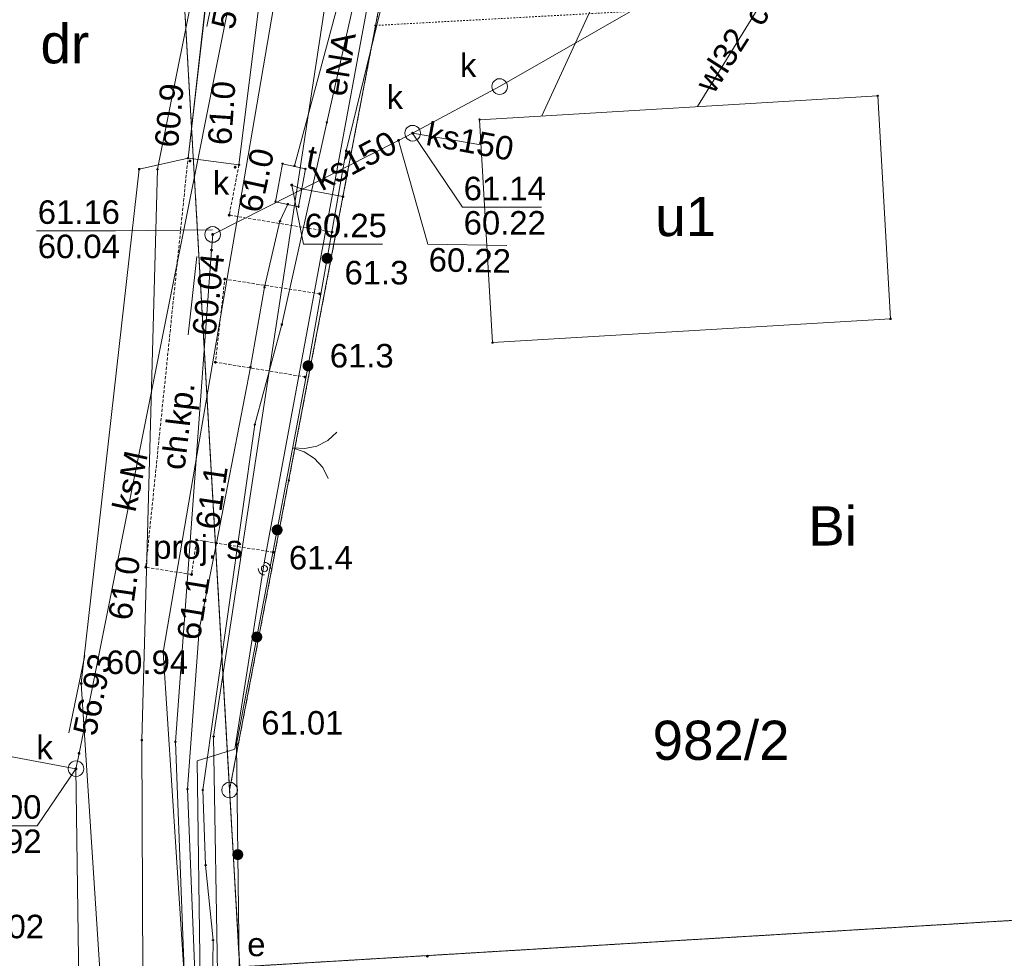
# Paper-space layout 'A-01 PLAN SYTUACYJNY' of a CAD drawing. Header units: millimetres. Extents: x 0 to 900, y 0 to 750.
# Tile 76 of 105: x 725 to 787, y 442 to 502. Entities that reach past the tile are written whole.
import ezdxf
from ezdxf.xclip import XClip

# ---------------------------------------------------------------- set-up
doc = ezdxf.new("R2010")
doc.units = ezdxf.units.MM
doc.header["$MEASUREMENT"] = 0
doc.header["$XCLIPFRAME"] = 0
for name, pattern in [('PRZER1-1', [1, 0.5, -0.5]), ('PRZER2-1', [1.5, 1, -0.5]), ('PRZER3-1', [4000, 3000, -1000]), ('PRZER4-1', [5000, 4000, -1000])]:
    doc.linetypes.add(name, pattern=pattern)
doc.layers.add('A_mapa_Nr_pióra__2', color=8, linetype='Continuous', lineweight=13)
doc.layers.add('A_podrys', color=7, linetype='Continuous')
doc.styles.add('STYL_AUTOMATYCZNY_1', font='arial.ttf')

# ---------------------------------------------------------------- blocks, each defined once
blk = doc.blocks.new('Rysunek_3_3', base_point=(-1239.757, 488.381))
at = {"layer": 'A_mapa_Nr_pióra__2', "linetype": 'Continuous', "lineweight": 13}
for points in [[(748.692, 493.943), (748.695, 493.92), (748.704, 493.898), (748.718, 493.88), (748.737, 493.865), (748.758, 493.856), (748.782, 493.853), (748.805, 493.856), (748.827, 493.865), (748.845, 493.88), (748.86, 493.898), (748.869, 493.92), (748.872, 493.943), (748.869, 493.967), (748.86, 493.988), (748.845, 494.007), (748.827, 494.021), (748.805, 494.03), (748.782, 494.033), (748.758, 494.03), (748.737, 494.021), (748.718, 494.007), (748.704, 493.988), (748.695, 493.967)], [(749.592, 494.403), (749.595, 494.38), (749.604, 494.358), (749.618, 494.34), (749.637, 494.325), (749.658, 494.316), (749.682, 494.313), (749.705, 494.316), (749.727, 494.325), (749.745, 494.34), (749.76, 494.358), (749.769, 494.38), (749.772, 494.403), (749.769, 494.427), (749.76, 494.448), (749.745, 494.467), (749.727, 494.481), (749.705, 494.49), (749.682, 494.493), (749.658, 494.49), (749.637, 494.481), (749.618, 494.467), (749.604, 494.448), (749.595, 494.427)], [(735.387, 492.635), (735.39, 492.612), (735.399, 492.59), (735.414, 492.572), (735.432, 492.558), (735.454, 492.549), (735.477, 492.545), (735.5, 492.549), (735.522, 492.558), (735.541, 492.572), (735.555, 492.59), (735.564, 492.612), (735.567, 492.635), (735.564, 492.659), (735.555, 492.68), (735.541, 492.699), (735.522, 492.713), (735.5, 492.722), (735.477, 492.725), (735.454, 492.722), (735.432, 492.713), (735.414, 492.699), (735.399, 492.68), (735.39, 492.659)], [(738.267, 492.235), (738.27, 492.212), (738.279, 492.19), (738.294, 492.172), (738.312, 492.158), (738.334, 492.149), (738.357, 492.145), (738.38, 492.149), (738.402, 492.158), (738.421, 492.172), (738.435, 492.19), (738.444, 492.212), (738.447, 492.235), (738.444, 492.259), (738.435, 492.28), (738.421, 492.299), (738.402, 492.313), (738.38, 492.322), (738.357, 492.325), (738.334, 492.322), (738.312, 492.313), (738.294, 492.299), (738.279, 492.28), (738.27, 492.259)], [(741.88, 491.097), (741.884, 491.074), (741.893, 491.052), (741.907, 491.034), (741.925, 491.019), (741.947, 491.01), (741.97, 491.007), (741.994, 491.01), (742.015, 491.019), (742.034, 491.034), (742.048, 491.052), (742.057, 491.074), (742.06, 491.097), (742.057, 491.121), (742.048, 491.142), (742.034, 491.161), (742.015, 491.175), (741.994, 491.184), (741.97, 491.187), (741.947, 491.184), (741.925, 491.175), (741.907, 491.161), (741.893, 491.142), (741.884, 491.121)], [(737.887, 489.175), (737.89, 489.152), (737.899, 489.13), (737.914, 489.112), (737.932, 489.098), (737.954, 489.089), (737.977, 489.085), (738, 489.089), (738.022, 489.098), (738.041, 489.112), (738.055, 489.13), (738.064, 489.152), (738.067, 489.175), (738.064, 489.199), (738.055, 489.22), (738.041, 489.239), (738.022, 489.253), (738, 489.262), (737.977, 489.265), (737.954, 489.262), (737.932, 489.253), (737.914, 489.239), (737.899, 489.22), (737.89, 489.199)], [(736.832, 487.943), (736.835, 487.92), (736.844, 487.898), (736.859, 487.879), (736.877, 487.865), (736.899, 487.856), (736.922, 487.853), (736.946, 487.856), (736.967, 487.865), (736.986, 487.879), (737, 487.898), (737.009, 487.92), (737.012, 487.943), (737.009, 487.966), (737, 487.988), (736.986, 488.007), (736.967, 488.021), (736.946, 488.03), (736.922, 488.033), (736.899, 488.03), (736.877, 488.021), (736.859, 488.007), (736.844, 487.988), (736.835, 487.966)], [(744.447, 488.095), (744.45, 488.072), (744.459, 488.05), (744.474, 488.032), (744.492, 488.018), (744.514, 488.009), (744.537, 488.005), (744.56, 488.009), (744.582, 488.018), (744.601, 488.032), (744.615, 488.05), (744.624, 488.072), (744.627, 488.095), (744.624, 488.119), (744.615, 488.14), (744.601, 488.159), (744.582, 488.173), (744.56, 488.182), (744.537, 488.185), (744.514, 488.182), (744.492, 488.173), (744.474, 488.159), (744.459, 488.14), (744.45, 488.119)], [(736.759, 486.945), (736.762, 486.922), (736.771, 486.9), (736.785, 486.882), (736.804, 486.868), (736.826, 486.859), (736.849, 486.855), (736.872, 486.859), (736.894, 486.868), (736.913, 486.882), (736.927, 486.9), (736.936, 486.922), (736.939, 486.945), (736.936, 486.969), (736.927, 486.99), (736.913, 487.009), (736.894, 487.023), (736.872, 487.032), (736.849, 487.035), (736.826, 487.032), (736.804, 487.023), (736.785, 487.009), (736.771, 486.99), (736.762, 486.969)], [(744.569, 486.362), (744.573, 486.453), (744.553, 486.542), (744.511, 486.623), (744.45, 486.691), (744.373, 486.74), (744.286, 486.767), (744.194, 486.771), (744.105, 486.752), (744.024, 486.71), (743.957, 486.648), (743.907, 486.571), (743.88, 486.484), (743.876, 486.392), (743.895, 486.303), (743.938, 486.222), (743.999, 486.155), (744.076, 486.106), (744.163, 486.078), (744.255, 486.074), (744.344, 486.094), (744.425, 486.136), (744.492, 486.197), (744.542, 486.274)], [(744.569, 486.362), (744.573, 486.453), (744.553, 486.542), (744.511, 486.623), (744.45, 486.691), (744.373, 486.74), (744.286, 486.767), (744.194, 486.771), (744.105, 486.752), (744.024, 486.71), (743.957, 486.648), (743.907, 486.571), (743.88, 486.484), (743.876, 486.392), (743.895, 486.303), (743.938, 486.222), (743.999, 486.155), (744.076, 486.106), (744.163, 486.078), (744.255, 486.074), (744.344, 486.094), (744.425, 486.136), (744.492, 486.197), (744.542, 486.274)], [(737.607, 485.095), (737.61, 485.072), (737.619, 485.05), (737.634, 485.032), (737.652, 485.018), (737.674, 485.009), (737.697, 485.005), (737.72, 485.009), (737.742, 485.018), (737.761, 485.032), (737.775, 485.05), (737.784, 485.072), (737.787, 485.095), (737.784, 485.119), (737.775, 485.14), (737.761, 485.159), (737.742, 485.173), (737.72, 485.182), (737.697, 485.185), (737.674, 485.182), (737.652, 485.173), (737.634, 485.159), (737.619, 485.14), (737.61, 485.119)], [(743.667, 484.155), (743.67, 484.132), (743.679, 484.11), (743.694, 484.092), (743.712, 484.078), (743.734, 484.069), (743.757, 484.065), (743.78, 484.069), (743.802, 484.078), (743.821, 484.092), (743.835, 484.11), (743.844, 484.132), (743.847, 484.155), (743.844, 484.179), (743.835, 484.2), (743.821, 484.219), (743.802, 484.233), (743.78, 484.242), (743.757, 484.245), (743.734, 484.242), (743.712, 484.233), (743.694, 484.219), (743.679, 484.2), (743.67, 484.179)], [(737.007, 479.795), (737.01, 479.772), (737.019, 479.75), (737.034, 479.732), (737.052, 479.718), (737.074, 479.709), (737.097, 479.705), (737.12, 479.709), (737.142, 479.718), (737.161, 479.732), (737.175, 479.75), (737.184, 479.772), (737.187, 479.795), (737.184, 479.819), (737.175, 479.84), (737.161, 479.859), (737.142, 479.873), (737.12, 479.882), (737.097, 479.885), (737.074, 479.882), (737.052, 479.873), (737.034, 479.859), (737.019, 479.84), (737.01, 479.819)], [(743.353, 479.502), (743.357, 479.593), (743.337, 479.682), (743.295, 479.763), (743.234, 479.831), (743.157, 479.88), (743.07, 479.907), (742.978, 479.911), (742.889, 479.892), (742.808, 479.85), (742.741, 479.788), (742.691, 479.711), (742.664, 479.624), (742.66, 479.532), (742.679, 479.443), (742.722, 479.362), (742.783, 479.295), (742.86, 479.246), (742.947, 479.218), (743.039, 479.214), (743.128, 479.234), (743.209, 479.276), (743.276, 479.337), (743.325, 479.414)], [(742.727, 478.855), (742.73, 478.832), (742.739, 478.81), (742.754, 478.792), (742.772, 478.778), (742.794, 478.769), (742.817, 478.765), (742.84, 478.769), (742.862, 478.778), (742.881, 478.792), (742.895, 478.81), (742.904, 478.832), (742.907, 478.855), (742.904, 478.879), (742.895, 478.9), (742.881, 478.919), (742.862, 478.933), (742.84, 478.942), (742.817, 478.945), (742.794, 478.942), (742.772, 478.933), (742.754, 478.919), (742.739, 478.9), (742.73, 478.879)], [(741.38, 469.03), (741.385, 469.121), (741.367, 469.211), (741.325, 469.292), (741.265, 469.361), (741.188, 469.411), (741.101, 469.439), (741.01, 469.444), (740.921, 469.426), (740.839, 469.385), (740.771, 469.324), (740.721, 469.247), (740.692, 469.161), (740.687, 469.069), (740.706, 468.98), (740.747, 468.898), (740.808, 468.83), (740.884, 468.78), (740.971, 468.751), (741.062, 468.746), (741.152, 468.765), (741.233, 468.806), (741.301, 468.867), (741.351, 468.943)], [(735.807, 468.455), (735.81, 468.432), (735.819, 468.41), (735.834, 468.392), (735.852, 468.378), (735.874, 468.369), (735.897, 468.365), (735.92, 468.369), (735.942, 468.378), (735.961, 468.392), (735.975, 468.41), (735.984, 468.432), (735.987, 468.455), (735.984, 468.479), (735.975, 468.5), (735.961, 468.519), (735.942, 468.533), (735.92, 468.542), (735.897, 468.545), (735.874, 468.542), (735.852, 468.533), (735.834, 468.519), (735.819, 468.5), (735.81, 468.479)], [(740.707, 467.675), (740.71, 467.652), (740.719, 467.63), (740.734, 467.612), (740.752, 467.598), (740.774, 467.589), (740.797, 467.585), (740.82, 467.589), (740.842, 467.598), (740.861, 467.612), (740.875, 467.63), (740.884, 467.652), (740.887, 467.675), (740.884, 467.699), (740.875, 467.72), (740.861, 467.739), (740.842, 467.753), (740.82, 467.762), (740.797, 467.765), (740.774, 467.762), (740.752, 467.753), (740.734, 467.739), (740.719, 467.72), (740.71, 467.699)], [(732.567, 466.715), (732.57, 466.692), (732.579, 466.67), (732.594, 466.652), (732.612, 466.638), (732.634, 466.629), (732.657, 466.625), (732.68, 466.629), (732.702, 466.638), (732.721, 466.652), (732.735, 466.67), (732.744, 466.692), (732.747, 466.715), (732.744, 466.739), (732.735, 466.76), (732.721, 466.779), (732.702, 466.793), (732.68, 466.802), (732.657, 466.805), (732.634, 466.802), (732.612, 466.793), (732.594, 466.779), (732.579, 466.76), (732.57, 466.739)], [(735.487, 466.255), (735.49, 466.232), (735.499, 466.21), (735.514, 466.192), (735.532, 466.178), (735.554, 466.169), (735.577, 466.165), (735.6, 466.169), (735.622, 466.178), (735.641, 466.192), (735.655, 466.21), (735.664, 466.232), (735.667, 466.255), (735.664, 466.279), (735.655, 466.3), (735.641, 466.319), (735.622, 466.333), (735.6, 466.342), (735.577, 466.345), (735.554, 466.342), (735.532, 466.333), (735.514, 466.319), (735.499, 466.3), (735.49, 466.279)], [(740.084, 462.202), (740.09, 462.293), (740.071, 462.382), (740.03, 462.464), (739.969, 462.532), (739.893, 462.582), (739.806, 462.611), (739.715, 462.616), (739.625, 462.597), (739.544, 462.556), (739.475, 462.495), (739.425, 462.419), (739.397, 462.332), (739.392, 462.241), (739.41, 462.151), (739.451, 462.07), (739.512, 462.002), (739.589, 461.952), (739.675, 461.923), (739.767, 461.918), (739.856, 461.936), (739.938, 461.978), (740.006, 462.038), (740.056, 462.115)], [(740.084, 462.202), (740.09, 462.293), (740.071, 462.382), (740.03, 462.464), (739.969, 462.532), (739.893, 462.582), (739.806, 462.611), (739.715, 462.616), (739.625, 462.597), (739.544, 462.556), (739.475, 462.495), (739.425, 462.419), (739.397, 462.332), (739.392, 462.241), (739.41, 462.151), (739.451, 462.07), (739.512, 462.002), (739.589, 461.952), (739.675, 461.923), (739.767, 461.918), (739.856, 461.936), (739.938, 461.978), (740.006, 462.038), (740.056, 462.115)], [(728.443, 459.301), (728.446, 459.278), (728.455, 459.256), (728.469, 459.237), (728.488, 459.223), (728.509, 459.214), (728.533, 459.211), (728.556, 459.214), (728.578, 459.223), (728.596, 459.237), (728.611, 459.256), (728.62, 459.278), (728.623, 459.301), (728.62, 459.324), (728.611, 459.346), (728.596, 459.365), (728.578, 459.379), (728.556, 459.388), (728.533, 459.391), (728.509, 459.388), (728.488, 459.379), (728.469, 459.365), (728.455, 459.346), (728.446, 459.324)], [(728.306, 454.843), (728.309, 454.82), (728.318, 454.798), (728.332, 454.779), (728.351, 454.765), (728.373, 454.756), (728.396, 454.753), (728.419, 454.756), (728.441, 454.765), (728.46, 454.779), (728.474, 454.798), (728.483, 454.82), (728.486, 454.843), (728.483, 454.866), (728.474, 454.888), (728.46, 454.907), (728.441, 454.921), (728.419, 454.93), (728.396, 454.933), (728.373, 454.93), (728.351, 454.921), (728.332, 454.907), (728.318, 454.888), (728.309, 454.866)], [(738.355, 455.438), (738.358, 455.415), (738.367, 455.393), (738.381, 455.375), (738.4, 455.36), (738.422, 455.351), (738.445, 455.348), (738.468, 455.351), (738.49, 455.36), (738.509, 455.375), (738.523, 455.393), (738.532, 455.415), (738.535, 455.438), (738.532, 455.462), (738.523, 455.483), (738.509, 455.502), (738.49, 455.516), (738.468, 455.525), (738.445, 455.528), (738.422, 455.525), (738.4, 455.516), (738.381, 455.502), (738.367, 455.483), (738.358, 455.462)], [(728.11, 453.862), (728.113, 453.839), (728.122, 453.817), (728.136, 453.799), (728.155, 453.784), (728.177, 453.775), (728.2, 453.772), (728.223, 453.775), (728.245, 453.784), (728.264, 453.799), (728.278, 453.817), (728.287, 453.839), (728.29, 453.862), (728.287, 453.886), (728.278, 453.907), (728.264, 453.926), (728.245, 453.94), (728.223, 453.949), (728.2, 453.952), (728.177, 453.949), (728.155, 453.94), (728.136, 453.926), (728.122, 453.907), (728.113, 453.886)], [(738.876, 448.389), (738.863, 448.479), (738.827, 448.563), (738.771, 448.635), (738.697, 448.69), (738.613, 448.724), (738.522, 448.734), (738.432, 448.722), (738.348, 448.686), (738.276, 448.629), (738.221, 448.556), (738.187, 448.471), (738.176, 448.381), (738.189, 448.29), (738.225, 448.206), (738.281, 448.134), (738.354, 448.079), (738.439, 448.045), (738.53, 448.035), (738.62, 448.048), (738.704, 448.083), (738.776, 448.14), (738.831, 448.213), (738.865, 448.298)], [(738.876, 448.389), (738.863, 448.479), (738.827, 448.563), (738.771, 448.635), (738.697, 448.69), (738.613, 448.724), (738.522, 448.734), (738.432, 448.722), (738.348, 448.686), (738.276, 448.629), (738.221, 448.556), (738.187, 448.471), (738.176, 448.381), (738.189, 448.29), (738.225, 448.206), (738.281, 448.134), (738.354, 448.079), (738.439, 448.045), (738.53, 448.035), (738.62, 448.048), (738.704, 448.083), (738.776, 448.14), (738.831, 448.213), (738.865, 448.298)], [(750.534, 441.908), (750.537, 441.884), (750.546, 441.863), (750.56, 441.844), (750.579, 441.83), (750.601, 441.821), (750.624, 441.818), (750.647, 441.821), (750.669, 441.83), (750.688, 441.844), (750.702, 441.863), (750.711, 441.884), (750.714, 441.908), (750.711, 441.931), (750.702, 441.953), (750.688, 441.971), (750.669, 441.985), (750.647, 441.994), (750.624, 441.998), (750.601, 441.994), (750.579, 441.985), (750.56, 441.971), (750.546, 441.953), (750.537, 441.931)]]:
    blk.add_hatch(color=8, dxfattribs=at).paths.add_polyline_path(points)
at = {"layer": 'A_mapa_Nr_pióra__2', "color": 8, "linetype": 'Continuous', "lineweight": 13, "ltscale": 0.2, "flags": 128}
for points in [[(753.237, 157.472), (750.977, 201.289), (746.393, 282.687), (746.623, 304.479), (743.83, 329.546), (744.723, 338.325), (743.23, 343.025), (740.988, 372.345), (736.372, 438.893), (737.245, 439.584), (736.984, 455.923), (745.161, 509.623), (752.218, 556.483), (753.758, 563.423), (756.964, 588.774)], [(734.411, 157.472), (730.017, 232.355), (717.884, 453.783), (711.659, 564.161), (711.118, 573.521), (731.438, 566.702), (738.004, 452.504), (738.645, 441.224), (743.149, 360.965), (745.358, 321.668), (747.553, 282.827), (752.157, 201.389), (754.636, 157.472)], [(735.348, 492.807), (738.237, 517.795)], [(700.019, 566.221), (726.318, 561.722), (724.16, 535.102), (723.4, 530.542), (744.88, 526.303), (733.764, 461.303), (740.398, 359.23)], [(728.2, 453.862), (728.397, 454.835), (738.937, 507.515), (739.134, 508.506), (739.337, 509.495), (748.981, 558.22)], [(746.378, 556.523), (733.402, 492.103), (732.404, 455.683), (732.566, 415.744), (736.188, 377.905), (738.731, 325.606), (742.574, 250.267), (745.197, 199.468), (746.958, 157.472)], [(828.757, 553.295), (814.037, 552.295), (790.977, 550.115), (774.917, 550.075), (765.197, 550.475), (759.557, 549.495), (754.677, 546.475), (750.957, 542.055), (749.077, 538.155), (748.217, 533.555), (746.337, 518.515), (746.097, 511.815), (744.957, 502.755), (742.137, 492.315)], [(751.121, 521.704), (749.493, 521.71), (749.418, 521.317), (747.961, 517.421), (747.95, 510.969), (747.472, 509.534), (744.205, 495.092), (741.336, 482.203), (739.606, 475.814), (736.301, 452.507), (736.473, 447.71), (736.945, 442.93), (736.909, 440.025), (739.026, 440.143)], [(777.759, 511.855), (777.853, 510.342), (755.233, 497.378), (749.682, 494.403)], [(757.935, 495.503), (765.434, 511.829)], [(767.859, 496.096), (777.554, 511.843)], [(777.554, 511.843), (767.859, 496.096)], [(777.554, 511.843), (767.859, 496.096)], [(749.852, 511.328), (745.44, 493.283), (743.008, 479.563)], [(736.558, 501.207), (737.547, 506.149)], [(736.922, 487.943), (748.777, 493.935), (749.682, 494.403)], [(748.777, 493.935), (750.65, 487.331), (755.689, 487.238)], [(749.682, 494.403), (754.036, 493.666)], [(749.682, 494.403), (752.861, 489.677), (757.901, 489.677)], [(741.97, 491.097), (742.597, 490.855), (745.237, 490.355)], [(741.97, 491.097), (742.718, 487.316), (747.758, 487.316)], [(741.717, 489.875), (741.217, 488.795), (740.237, 484.575), (739.337, 479.475), (737.157, 468.255), (736.057, 462.715), (735.317, 452.575), (735.917, 437.655), (736.437, 426.975), (736.817, 418.355), (739.057, 379.055), (739.377, 353.135), (741.097, 329.135), (741.517, 322.735), (741.71, 322.109), (741.717, 321.435), (744.097, 280.615), (744.317, 276.635), (746.337, 242.595), (749.057, 233.455), (749.417, 227.695), (751.977, 201.175)], [(736.907, 488.234), (730.723, 488.172), (725.683, 488.172)], [(736.922, 487.943), (736.857, 486.935), (734.544, 455.583), (736.066, 415.764), (738.008, 377.725), (738.057, 376.735), (740.237, 328.595), (740.291, 327.606), (740.357, 326.615), (744.697, 251.375), (744.754, 250.367), (744.817, 249.375), (748.037, 199.609)], [(735.361, 481.533), (735.908, 486.544)], [(736.945, 442.93), (736.473, 447.71), (736.301, 452.507), (739.606, 475.814), (741.336, 482.203)], [(741.036, 469.095), (743.008, 479.563)], [(744.853, 475.322), (744.27, 474.8), (743.571, 474.446), (742.804, 474.286), (742.022, 474.329)], [(742.022, 474.329), (742.766, 474.085), (743.422, 473.656), (743.944, 473.073), (744.298, 472.374)], [(639.612, 471.346), (640.597, 471.135), (683.417, 462.275), (684.397, 462.075), (728.2, 453.862)], [(741.036, 469.095), (738.445, 455.438), (738.607, 441.331), (739.188, 428.276)], [(740.228, 467.025), (740.331, 467.011), (740.428, 466.972), (740.51, 466.908), (740.574, 466.825), (740.614, 466.729), (740.628, 466.625)], [(740.228, 466.225), (740.124, 466.239), (740.028, 466.279), (739.945, 466.342), (739.881, 466.425), (739.841, 466.522), (739.828, 466.625)], [(727.738, 456.156), (728.767, 461.09)], [(717.206, 361.295), (717.357, 362.275), (728.317, 432.255), (728.464, 433.244), (728.457, 434.235), (728.2, 453.862)], [(728.2, 453.862), (725.713, 450.225), (720.673, 450.225)]]:
    blk.add_lwpolyline(points, dxfattribs=at)
at = {"layer": 'A_mapa_Nr_pióra__2', "color": 8, "linetype": 'PRZER1-1', "lineweight": 13, "ltscale": 0.2, "flags": 128}
blk.add_lwpolyline([(734.411, 157.472), (730.017, 232.355), (717.884, 453.783), (711.659, 564.161), (711.118, 573.521), (731.438, 566.702), (738.004, 452.504), (740.844, 402.035), (743.149, 360.965), (746.351, 304.092), (747.553, 282.827), (752.157, 201.389), (754.636, 157.472)], dxfattribs=at)
at = {"layer": 'A_mapa_Nr_pióra__2', "color": 8, "linetype": 'PRZER4-1', "lineweight": 13, "ltscale": 0.2, "flags": 128}
blk.add_lwpolyline([(713.877, 572.075), (714.173, 571.655), (714.364, 571.384), (712.676, 558.57), (722.986, 557.006), (719.262, 530.875), (723.678, 528.647), (748.777, 523.603), (749.996, 519.75), (740.218, 466.988), (740.09, 466.198), (738.328, 455.101), (735.925, 454.357), (736.138, 440.097), (738.667, 435.357), (738.911, 430.68), (739.488, 418.809), (740.756, 398.467), (740.82, 396.732), (721.752, 395.825), (721.517, 403.797), (721.413, 404.364), (721.179, 403.784), (721.402, 395.386), (721.231, 395.053), (721.714, 387.938), (724.176, 345.475), (725.564, 323.756), (725.595, 323.135), (725.626, 322.73), (729.56, 253.882), (729.622, 253.266), (729.618, 252.855), (733.552, 184.005), (733.595, 183.449), (733.611, 182.981), (735.08, 157.472)], dxfattribs=at)
at = {"layer": 'A_mapa_Nr_pióra__2', "color": 8, "linetype": 'PRZER1-1', "lineweight": 13, "ltscale": 0.2, "flags": 128}
for points in [[(738.004, 452.504), (741.778, 472.259), (747.32, 501.276), (747.55, 502.477), (749.981, 515.203), (756.76, 531.283), (769.679, 543.044), (786.298, 548.324), (731.438, 566.702)], [(849.497, 447.715), (856.797, 448.135), (853.017, 526.255), (845.057, 528.775), (792.277, 545.455), (786.298, 548.324), (769.679, 543.044), (756.76, 531.283), (749.981, 515.203), (747.55, 502.477), (747.32, 501.276), (794.54, 503.876), (796.086, 475.485), (797.757, 444.775)], [(741.778, 472.259), (738.004, 452.504), (738.645, 441.224), (797.757, 444.775), (796.086, 475.485), (794.54, 503.876), (747.32, 501.276)], [(802.068, 364.167), (797.757, 444.775), (738.645, 441.224), (738.004, 452.504), (740.844, 402.035), (743.149, 360.965)]]:
    blk.add_lwpolyline(points, close=True, dxfattribs=at)
at = {"layer": 'A_mapa_Nr_pióra__2', "color": 8, "linetype": 'Continuous', "lineweight": 13, "ltscale": 0.2, "flags": 128}
for points in [[(731.438, 566.702), (786.298, 548.324), (769.679, 543.044), (756.76, 531.283), (749.981, 515.203), (738.004, 452.504)], [(797.757, 444.775), (738.645, 441.224), (738.004, 452.504), (749.981, 515.203), (756.76, 531.283), (769.679, 543.044), (786.298, 548.324), (792.277, 545.455)], [(747.275, 501.26), (747.275, 501.292), (747.304, 501.321), (747.336, 501.321), (747.365, 501.292), (747.365, 501.26), (747.336, 501.231), (747.304, 501.231)], [(755.233, 497.878), (755.362, 497.861), (755.483, 497.811), (755.586, 497.732), (755.666, 497.628), (755.716, 497.508), (755.733, 497.378), (755.716, 497.249), (755.666, 497.128), (755.586, 497.025), (755.483, 496.945), (755.362, 496.895), (755.233, 496.878), (755.103, 496.895), (754.983, 496.945), (754.879, 497.025), (754.8, 497.128), (754.75, 497.249), (754.733, 497.378), (754.75, 497.508), (754.8, 497.628), (754.879, 497.732), (754.983, 497.811), (755.103, 497.861)], [(754.782, 481.044), (753.942, 495.264), (779.361, 496.785), (780.182, 482.565)], [(779.316, 496.769), (779.316, 496.8), (779.345, 496.83), (779.377, 496.83), (779.406, 496.8), (779.406, 496.769), (779.377, 496.74), (779.345, 496.74)], [(744.16, 495.076), (744.16, 495.108), (744.189, 495.137), (744.221, 495.137), (744.25, 495.108), (744.25, 495.076), (744.221, 495.047), (744.189, 495.047)], [(753.897, 495.248), (753.897, 495.279), (753.926, 495.309), (753.958, 495.309), (753.987, 495.279), (753.987, 495.248), (753.958, 495.219), (753.926, 495.219)], [(749.682, 494.903), (749.811, 494.886), (749.932, 494.836), (750.035, 494.757), (750.115, 494.653), (750.165, 494.533), (750.182, 494.403), (750.165, 494.274), (750.115, 494.153), (750.035, 494.05), (749.932, 493.97), (749.811, 493.92), (749.682, 493.903), (749.552, 493.92), (749.432, 493.97), (749.328, 494.05), (749.249, 494.153), (749.199, 494.274), (749.182, 494.403), (749.199, 494.533), (749.249, 494.653), (749.328, 494.757), (749.432, 494.836), (749.552, 494.886)], [(748.732, 493.92), (748.732, 493.951), (748.761, 493.98), (748.793, 493.98), (748.822, 493.951), (748.822, 493.92), (748.793, 493.89), (748.761, 493.89)], [(745.395, 493.267), (745.395, 493.299), (745.425, 493.328), (745.456, 493.328), (745.485, 493.299), (745.485, 493.267), (745.456, 493.238), (745.425, 493.238)], [(735.303, 492.791), (735.303, 492.823), (735.333, 492.852), (735.364, 492.852), (735.393, 492.823), (735.393, 492.791), (735.364, 492.762), (735.333, 492.762)], [(732.19, 492.088), (732.19, 492.12), (732.219, 492.149), (732.25, 492.149), (732.28, 492.12), (732.28, 492.088), (732.25, 492.059), (732.219, 492.059)], [(733.357, 492.087), (733.357, 492.119), (733.386, 492.148), (733.418, 492.148), (733.447, 492.119), (733.447, 492.087), (733.418, 492.058), (733.386, 492.058)], [(738.557, 492.372), (738.557, 492.403), (738.586, 492.433), (738.618, 492.433), (738.647, 492.403), (738.647, 492.372), (738.618, 492.343), (738.586, 492.343)], [(740.937, 490.035), (742.397, 489.715), (742.837, 492.135), (741.377, 492.455)], [(741.332, 492.44), (741.332, 492.471), (741.361, 492.5), (741.393, 492.5), (741.422, 492.471), (741.422, 492.44), (741.393, 492.41), (741.361, 492.41)], [(742.092, 492.3), (742.092, 492.331), (742.121, 492.36), (742.153, 492.36), (742.182, 492.331), (742.182, 492.3), (742.153, 492.27), (742.121, 492.27)], [(742.792, 492.12), (742.792, 492.151), (742.821, 492.18), (742.853, 492.18), (742.882, 492.151), (742.882, 492.12), (742.853, 492.09), (742.821, 492.09)], [(742.552, 490.84), (742.552, 490.871), (742.581, 490.9), (742.613, 490.9), (742.642, 490.871), (742.642, 490.84), (742.613, 490.81), (742.581, 490.81)], [(745.192, 490.34), (745.192, 490.371), (745.221, 490.4), (745.253, 490.4), (745.282, 490.371), (745.282, 490.34), (745.253, 490.31), (745.221, 490.31)], [(740.892, 490.02), (740.892, 490.051), (740.921, 490.08), (740.953, 490.08), (740.982, 490.051), (740.982, 490.02), (740.953, 489.99), (740.921, 489.99)], [(741.672, 489.86), (741.672, 489.891), (741.701, 489.92), (741.733, 489.92), (741.762, 489.891), (741.762, 489.86), (741.733, 489.83), (741.701, 489.83)], [(742.352, 489.7), (742.352, 489.731), (742.381, 489.76), (742.413, 489.76), (742.442, 489.731), (742.442, 489.7), (742.413, 489.67), (742.381, 489.67)], [(736.922, 488.443), (737.052, 488.426), (737.172, 488.376), (737.276, 488.297), (737.355, 488.193), (737.405, 488.072), (737.422, 487.943), (737.405, 487.814), (737.355, 487.693), (737.276, 487.589), (737.172, 487.51), (737.052, 487.46), (736.922, 487.443), (736.793, 487.46), (736.672, 487.51), (736.569, 487.589), (736.489, 487.693), (736.439, 487.814), (736.422, 487.943), (736.439, 488.072), (736.489, 488.193), (736.569, 488.297), (736.672, 488.376), (736.793, 488.426)], [(741.172, 488.78), (741.172, 488.811), (741.201, 488.84), (741.233, 488.84), (741.262, 488.811), (741.262, 488.78), (741.233, 488.75), (741.201, 488.75)], [(736.812, 486.92), (736.812, 486.951), (736.841, 486.98), (736.873, 486.98), (736.902, 486.951), (736.902, 486.92), (736.873, 486.89), (736.841, 486.89)], [(740.192, 484.56), (740.192, 484.591), (740.221, 484.62), (740.253, 484.62), (740.282, 484.591), (740.282, 484.56), (740.253, 484.53), (740.221, 484.53)], [(780.137, 482.549), (780.137, 482.581), (780.166, 482.61), (780.198, 482.61), (780.227, 482.581), (780.227, 482.549), (780.198, 482.52), (780.166, 482.52)], [(741.291, 482.187), (741.291, 482.219), (741.32, 482.248), (741.351, 482.248), (741.381, 482.219), (741.381, 482.187), (741.351, 482.158), (741.32, 482.158)], [(754.737, 481.028), (754.737, 481.06), (754.766, 481.089), (754.798, 481.089), (754.827, 481.06), (754.827, 481.028), (754.798, 480.999), (754.766, 480.999)], [(739.292, 479.46), (739.292, 479.491), (739.321, 479.52), (739.353, 479.52), (739.382, 479.491), (739.382, 479.46), (739.353, 479.43), (739.321, 479.43)], [(742.963, 479.547), (742.963, 479.579), (742.993, 479.608), (743.024, 479.608), (743.053, 479.579), (743.053, 479.547), (743.024, 479.518), (742.993, 479.518)], [(739.561, 475.799), (739.561, 475.83), (739.59, 475.859), (739.622, 475.859), (739.651, 475.83), (739.651, 475.799), (739.622, 475.769), (739.59, 475.769)], [(741.733, 472.243), (741.733, 472.275), (741.762, 472.304), (741.794, 472.304), (741.823, 472.275), (741.823, 472.243), (741.794, 472.214), (741.762, 472.214)], [(740.991, 469.079), (740.991, 469.111), (741.02, 469.14), (741.052, 469.14), (741.081, 469.111), (741.081, 469.079), (741.052, 469.05), (741.02, 469.05)], [(737.112, 468.24), (737.112, 468.271), (737.141, 468.3), (737.173, 468.3), (737.202, 468.271), (737.202, 468.24), (737.173, 468.21), (737.141, 468.21)], [(740.028, 466.625), (740.037, 466.563), (740.066, 466.508), (740.11, 466.463), (740.166, 466.435), (740.228, 466.425), (740.289, 466.435), (740.345, 466.463), (740.389, 466.508), (740.418, 466.563), (740.428, 466.625), (740.418, 466.687), (740.389, 466.743), (740.345, 466.787), (740.289, 466.815), (740.228, 466.825), (740.166, 466.815), (740.11, 466.787), (740.066, 466.743), (740.037, 466.687)], [(736.012, 462.7), (736.012, 462.731), (736.041, 462.76), (736.073, 462.76), (736.102, 462.731), (736.102, 462.7), (736.073, 462.67), (736.041, 462.67)], [(733.719, 461.287), (733.719, 461.319), (733.748, 461.348), (733.78, 461.348), (733.809, 461.319), (733.809, 461.287), (733.78, 461.258), (733.748, 461.258)], [(728.488, 459.285), (728.488, 459.317), (728.517, 459.346), (728.549, 459.346), (728.578, 459.317), (728.578, 459.285), (728.549, 459.256), (728.517, 459.256)], [(732.359, 455.667), (732.359, 455.699), (732.388, 455.728), (732.42, 455.728), (732.449, 455.699), (732.449, 455.667), (732.42, 455.638), (732.388, 455.638)], [(734.499, 455.567), (734.499, 455.599), (734.528, 455.628), (734.56, 455.628), (734.589, 455.599), (734.589, 455.567), (734.56, 455.538), (734.528, 455.538)], [(736.939, 455.908), (736.939, 455.939), (736.968, 455.968), (737, 455.968), (737.029, 455.939), (737.029, 455.908), (737, 455.878), (736.968, 455.878)], [(738.4, 455.422), (738.4, 455.454), (738.429, 455.483), (738.461, 455.483), (738.49, 455.454), (738.49, 455.422), (738.461, 455.393), (738.429, 455.393)], [(728.2, 454.362), (728.329, 454.345), (728.45, 454.295), (728.553, 454.216), (728.633, 454.112), (728.683, 453.992), (728.7, 453.862), (728.683, 453.733), (728.633, 453.612), (728.553, 453.509), (728.45, 453.429), (728.329, 453.379), (728.2, 453.362), (728.07, 453.379), (727.95, 453.429), (727.846, 453.509), (727.767, 453.612), (727.717, 453.733), (727.7, 453.862), (727.717, 453.992), (727.767, 454.112), (727.846, 454.216), (727.95, 454.295), (728.07, 454.345)], [(728.352, 454.82), (728.352, 454.851), (728.381, 454.88), (728.413, 454.88), (728.442, 454.851), (728.442, 454.82), (728.413, 454.79), (728.381, 454.79)], [(735.272, 452.56), (735.272, 452.591), (735.301, 452.62), (735.333, 452.62), (735.362, 452.591), (735.362, 452.56), (735.333, 452.53), (735.301, 452.53)], [(736.256, 452.491), (736.256, 452.523), (736.285, 452.552), (736.317, 452.552), (736.346, 452.523), (736.346, 452.491), (736.317, 452.462), (736.285, 452.462)], [(738.004, 453.004), (738.159, 452.979), (738.298, 452.908), (738.409, 452.797), (738.48, 452.658), (738.504, 452.504), (738.48, 452.349), (738.409, 452.21), (738.298, 452.099), (738.159, 452.028), (738.004, 452.004), (737.85, 452.028), (737.71, 452.099), (737.6, 452.21), (737.529, 452.349), (737.504, 452.504), (737.529, 452.658), (737.6, 452.797), (737.71, 452.908), (737.85, 452.979)], [(736.428, 447.694), (736.428, 447.726), (736.458, 447.755), (736.489, 447.755), (736.518, 447.726), (736.518, 447.694), (736.489, 447.665), (736.458, 447.665)], [(743.149, 360.965), (738.645, 441.224), (797.757, 444.775), (802.068, 364.167)], [(736.9, 442.914), (736.9, 442.946), (736.929, 442.975), (736.961, 442.975), (736.99, 442.946), (736.99, 442.914), (736.961, 442.885), (736.929, 442.885)]]:
    blk.add_lwpolyline(points, close=True, dxfattribs=at)
at = {"layer": 'A_mapa_Nr_pióra__2', "color": 8, "linetype": 'PRZER3-1', "lineweight": 13, "ltscale": 0.2, "flags": 128}
blk.add_lwpolyline([(749.852, 511.328), (741.019, 511.87), (738.602, 492.388), (735.348, 492.807), (738.166, 517.764), (751.494, 519.04)], close=True, dxfattribs=at)
blk.add_lwpolyline([(699.377, 452.433), (710.045, 451.577), (715.121, 449.083), (718.085, 445.988), (719.341, 442.444), (723.497, 395.172), (723.195, 389.616), (721.057, 385.394), (717.403, 381.459), (711.762, 379.282), (695.955, 378.131), (688.793, 343.191), (707.541, 339.986), (727.563, 336.479), (736.614, 334.752), (728.533, 459.301), (732.235, 492.104), (735.348, 492.807), (738.166, 517.764)], dxfattribs=at)
at = {"layer": 'A_mapa_Nr_pióra__2', "color": 8, "linetype": 'PRZER2-1', "lineweight": 13, "ltscale": 0.2, "flags": 128}
for points in [[(740.797, 467.675), (735.897, 468.455), (735.577, 466.255), (732.657, 466.715), (735.348, 492.807)], [(738.602, 492.388), (737.977, 489.175), (744.537, 488.095)], [(743.757, 484.155), (737.697, 485.095), (737.097, 479.795), (742.817, 478.855)]]:
    blk.add_lwpolyline(points, dxfattribs=at)
at = {"layer": 'A_mapa_Nr_pióra__2', "color": 8, "linetype": 'Continuous', "lineweight": 13, "char_height": 1.5, "attachment_point": 7, "style": 'STYL_AUTOMATYCZNY_1'}
for s, insert, rotation in [('\\A1;{\\pql;\\fArial|b0|i0|c238|p0;\\W1.000000;56.69}', (738.303, 500.947), 78.68588), ('\\A1;{\\pql;\\fArial|b0|i0|c238|p0;\\W1.000000;cn}', (771.973, 501.117), 57.32943), ('\\A1;{\\pql;\\fArial|b0|i0|c238|p0;\\W1.000000;wl32}', (768.905, 496.826), 57.32943), ('\\A1;{\\pql;\\fArial|b0|i0|c238|p0;\\W1.000000;eNA}', (745.439, 496.688), 80.87548), ('\\A1;{\\pql;\\fArial|b0|i0|c238|p0;\\W1.000000;60.9}', (734.723, 493.439), 84.62144), ('\\A1;{\\pql;\\fArial|b0|i0|c238|p0;\\W1.000000;61.0}', (738.124, 493.603), 86.07195), ('\\A1;{\\pql;\\fArial|b0|i0|c238|p0;\\W1.000000;ks150}', (750.462, 493.646), 349.33317), ('\\A1;{\\pql;\\fArial|b0|i0|c238|p0;\\W1.000000;ks150}', (743.897, 490.665), 27.86937), ('\\A1;{\\pql;\\fArial|b0|i0|c238|p0;\\W1.000000;61.0}', (740.023, 489.246), 77.82713), ('\\A1;{\\pql;\\fArial|b0|i0|c238|p0;\\W1.000000;t}', (742.815, 492.177), 349.27555), ('\\A1;{\\pql;\\fArial|b0|i0|c238|p0;\\W1.000000;60.22}', (750.696, 485.568), 358.94934), ('\\A1;{\\pql;\\fArial|b0|i0|c238|p0;\\W1.000000;60.04}', (737.121, 481.42), 83.77564), ('\\A1;{\\pql;\\fArial|b0|i0|c238|p0;\\W1.000000;ch.kp.}', (735.57, 472.813), 83.22805), ('\\A1;{\\pql;\\fArial|b0|i0|c238|p0;\\W1.000000;ksM}', (732, 470.17), 77.63116), ('\\A1;{\\pql;\\fArial|b0|i0|c238|p0;\\W1.000000;61.1}', (737.326, 469.045), 81.69007), ('\\A1;{\\pql;\\fArial|b0|i0|c238|p0;\\W1.000000;61.0}', (731.743, 463.262), 81.787), ('\\A1;{\\pql;\\fArial|b0|i0|c238|p0;\\W1.000000;61.1}', (736.119, 461.991), 80.75645), ('\\A1;{\\pql;\\fArial|b0|i0|c238|p0;\\W1.000000;56.93}', (729.482, 455.881), 78.21621)]:
    blk.add_mtext(s, dxfattribs=dict(at, insert=insert, rotation=rotation))
at = {"layer": 'A_mapa_Nr_pióra__2', "color": 8, "linetype": 'Continuous', "lineweight": 13, "attachment_point": 7, "style": 'STYL_AUTOMATYCZNY_1'}
for s, insert, char_height in [('\\A1;{\\pql;\\fArial|b0|i0|c238|p0;\\W1.000000;dr}', (725.935, 498.822), 2.5), ('\\A1;{\\pql;\\fArial|b0|i0|c238|p0;\\W1.000000;k}', (752.704, 497.986), 1.5), ('\\A1;{\\pql;\\fArial|b0|i0|c238|p0;\\W1.000000;k}', (748.023, 495.952), 1.5), ('\\A1;{\\pql;\\fArial|b0|i0|c238|p0;\\W1.000000;k}', (736.933, 490.481), 1.5), ('\\A1;{\\pql;\\fArial|b0|i0|c238|p0;\\W1.000000;61.14}', (752.939, 490.105), 1.5), ('\\A1;{\\pql;\\fArial|b0|i0|c238|p0;\\W1.000000;61.16}', (725.761, 488.599), 1.5), ('\\A1;{\\pql;\\fArial|b0|i0|c238|p0;\\W1.000000;u1}', (765.165, 487.804), 2.5), ('\\A1;{\\pql;\\fArial|b0|i0|c238|p0;\\W1.000000;60.25}', (742.796, 487.744), 1.5), ('\\A1;{\\pql;\\fArial|b0|i0|c238|p0;\\W1.000000;60.22}', (752.939, 487.915), 1.5), ('\\A1;{\\pql;\\fArial|b0|i0|c238|p0;\\W1.000000;60.04}', (725.761, 486.409), 1.5), ('\\A1;{\\pql;\\fArial|b0|i0|c238|p0;\\W1.000000;61.3}', (745.335, 484.737), 1.5), ('\\A1;{\\pql;\\fArial|b0|i0|c238|p0;\\W1.000000;61.3}', (744.395, 479.437), 1.5), ('\\A1;{\\pql;\\fArial|b0|i0|c238|p0;\\W1.000000;Bi}', (774.93, 468.1), 2.5), ('\\A1;{\\pql;\\fArial|b0|i0|c238|p0;\\W1.000000;proj. s}', (733.132, 466.8), 1.5), ('\\A1;{\\pql;\\fArial|b0|i0|c238|p0;\\W1.000000;61.4}', (741.787, 466.559), 1.5), ('\\A1;{\\pql;\\fArial|b0|i0|c238|p0;\\W1.000000;60.94}', (730.111, 459.884), 1.5), ('\\A1;{\\pql;\\fArial|b0|i0|c238|p0;\\W1.000000;61.01}', (740.023, 456.021), 1.5), ('\\A1;{\\pql;\\fArial|b0|i0|c238|p0;\\W1.000000;982/2}', (764.996, 454.393), 2.5), ('\\A1;{\\pql;\\fArial|b0|i0|c238|p0;\\W1.000000;k}', (725.671, 454.47), 1.5), ('\\A1;{\\pql;\\fArial|b0|i0|c238|p0;\\W1.000000;61.00}', (720.751, 450.653), 1.5), ('\\A1;{\\pql;\\fArial|b0|i0|c238|p0;\\W1.000000;56.92}', (720.76, 448.463), 1.5), ('\\A1;{\\pql;\\fArial|b0|i0|c238|p0;\\W1.000000;61.02}', (720.919, 443.027), 1.5), ('\\A1;{\\pql;\\fArial|b0|i0|c238|p0;\\W1.000000;e}', (739.128, 441.885), 1.5)]:
    blk.add_mtext(s, dxfattribs=dict(at, insert=insert, char_height=char_height))

psp = doc.layouts.new('A-01 PLAN SYTUACYJNY')

# ---------------------------------------------------------------- block references
at = {"layer": 'A_podrys', "color": 37, "linetype": 'Continuous', "lineweight": 5, "true_color": 0x656532}
ref = psp.add_blockref('Rysunek_3_3', (-1239.757, 488.381), dxfattribs=at)
XClip(ref).set_block_clipping_path([(29.90003743, 157.4723136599), (895.1, 745.1)])

doc.saveas('drawing.dxf')
